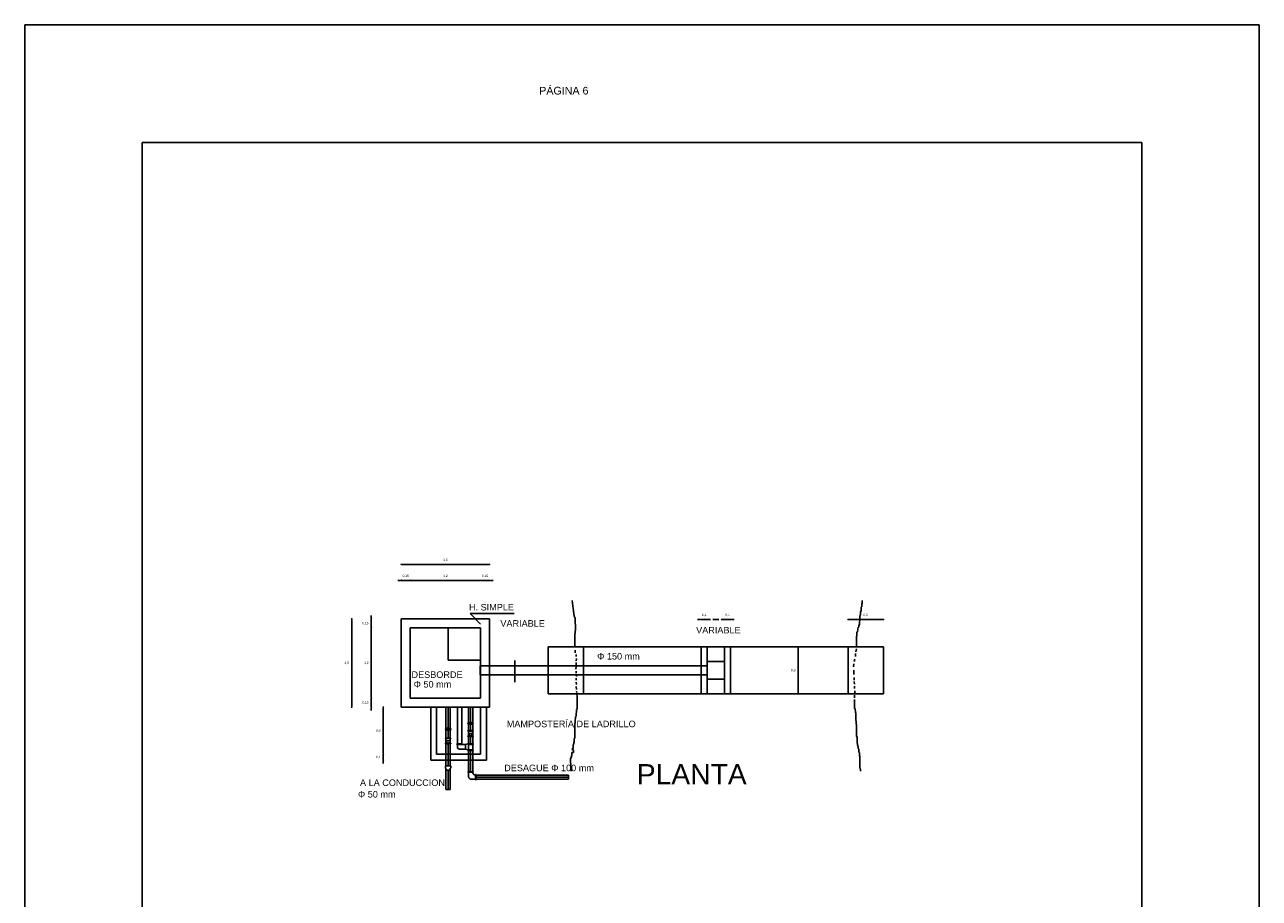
# Model space of a CAD drawing. Header units: metres. Extents: x 2029 to 4131, y 3282 to 4383.
# Tile 8 of 26: x 2161 to 2182, y 4368 to 4383. Entities that reach past the tile are written whole.
import ezdxf

# ---------------------------------------------------------------- set-up
doc = ezdxf.new("R2010")
doc.units = ezdxf.units.M
doc.linetypes.add('ACAD_ISO02W100', pattern=[15, 12, -3])
doc.linetypes.add('DASHED2', pattern=[9.525, 6.35, -3.175])
doc.layers.add('Cotas', color=7, linetype='Continuous')
doc.layers.add('Dibujo', color=7, linetype='Continuous')
doc.styles.get("Standard").update_dxf_attribs({"font": 'arial.ttf'})
doc.dimstyles.new('Vero', dxfattribs={"dimtxt": 0.04, "dimasz": 0.03, "dimexe": 1.25, "dimexo": 0.625, "dimgap": 0.05, "dimtad": 2, "dimtih": 1, "dimtoh": 1, "dimtxsty": 'Standard', "dimblk": 'DOT', "dimcen": 0, "dimse1": 1, "dimse2": 1, "dimadec": 0, "dimazin": 0, "dimtfac": 1, "dimtix": 1, "dimtmove": 0, "dimatfit": 2, "dimfxl": 1, "dimarcsym": 2})

# ---------------------------------------------------------------- blocks, each defined once
blk = doc.blocks.new('_Dot')
at = {"color": 0, "linetype": 'ByBlock', "lineweight": -2}
blk.add_line((-0.5, 0), (-1, 0), dxfattribs=at)
at = {"color": 0, "linetype": 'ByBlock', "const_width": 0.5}
blk.add_lwpolyline([(-0.25, 0, 1), (0.25, 0, 1)], format="xyb", close=True, dxfattribs=at)
blk = doc.blocks.new('*D1')
at = {"layer": 'Cotas', "color": 0, "linetype": 'ACAD_ISO02W100', "lineweight": -2, "transparency": 16777216}
blk.add_line((2166.949, 4373.791), (2168.389, 4373.791), dxfattribs=at)
at = {"layer": 'Defpoints', "color": 0, "linetype": 'ACAD_ISO02W100', "transparency": 16777216}
for p in [(2168.419, 4373.791), (2166.919, 4372.865), (2168.419, 4372.865)]:
    blk.add_point(p, dxfattribs=at)
at = {"layer": 'Cotas', "color": 0, "linetype": 'ACAD_ISO02W100', "lineweight": -2, "transparency": 16777216, "xscale": 0.03, "yscale": 0.03, "zscale": 0.03, "rotation": 180}
blk.add_blockref('_Dot', (2166.919, 4373.791), dxfattribs=at)
at = {"layer": 'Cotas', "color": 0, "linetype": 'ACAD_ISO02W100', "lineweight": -2, "transparency": 16777216, "xscale": 0.03, "yscale": 0.03, "zscale": 0.03}
blk.add_blockref('_Dot', (2168.419, 4373.791), dxfattribs=at)
at = {"layer": 'Cotas', "color": 0, "linetype": 'ACAD_ISO02W100', "transparency": 16777216, "insert": (2167.669, 4373.865), "char_height": 0.04, "attachment_point": 5}
blk.add_mtext('1,5', dxfattribs=at)
blk = doc.blocks.new('*D2')
at = {"layer": 'Cotas', "color": 0, "linetype": 'ACAD_ISO02W100', "lineweight": -2, "transparency": 16777216}
blk.add_line((2166.075, 4372.835), (2166.075, 4371.395), dxfattribs=at)
at = {"layer": 'Defpoints', "color": 0, "linetype": 'ACAD_ISO02W100', "transparency": 16777216}
for p in [(2166.919, 4372.865), (2166.075, 4371.365), (2166.919, 4371.365)]:
    blk.add_point(p, dxfattribs=at)
at = {"layer": 'Cotas', "color": 0, "linetype": 'ACAD_ISO02W100', "lineweight": -2, "transparency": 16777216, "xscale": 0.03, "yscale": 0.03, "zscale": 0.03}
for p, rotation in [((2166.075, 4372.865), 90), ((2166.075, 4371.365), 270)]:
    blk.add_blockref('_Dot', p, dxfattribs=dict(at, rotation=rotation))
at = {"layer": 'Cotas', "color": 0, "linetype": 'ACAD_ISO02W100', "transparency": 16777216, "insert": (2165.991, 4372.115), "char_height": 0.04, "attachment_point": 5}
blk.add_mtext('1,5', dxfattribs=at)
blk = doc.blocks.new('*D3')
at = {"layer": 'Cotas', "color": 0, "linetype": 'ACAD_ISO02W100', "lineweight": -2, "transparency": 16777216}
blk.add_line((2166.613, 4371.335), (2166.613, 4370.595), dxfattribs=at)
at = {"layer": 'Defpoints', "color": 0, "linetype": 'ACAD_ISO02W100', "transparency": 16777216}
for p in [(2166.919, 4371.365), (2166.613, 4370.565), (2166.919, 4370.565)]:
    blk.add_point(p, dxfattribs=at)
at = {"layer": 'Cotas', "color": 0, "linetype": 'ACAD_ISO02W100', "lineweight": -2, "transparency": 16777216, "xscale": 0.03, "yscale": 0.03, "zscale": 0.03}
for p, rotation in [((2166.613, 4371.365), 90), ((2166.613, 4370.565), 270)]:
    blk.add_blockref('_Dot', p, dxfattribs=dict(at, rotation=rotation))
at = {"layer": 'Cotas', "color": 0, "linetype": 'ACAD_ISO02W100', "transparency": 16777216, "insert": (2166.526, 4370.965), "char_height": 0.04, "attachment_point": 5}
blk.add_mtext('0,8', dxfattribs=at)
blk = doc.blocks.new('*D4')
at = {"layer": 'Cotas', "color": 0, "linetype": 'ACAD_ISO02W100', "lineweight": -2, "transparency": 16777216}
for p, q in [((2166.613, 4370.595), (2166.613, 4370.625)), ((2166.613, 4370.565), (2166.613, 4370.465)), ((2166.613, 4370.435), (2166.613, 4370.405))]:
    blk.add_line(p, q, dxfattribs=at)
at = {"layer": 'Defpoints', "color": 0, "linetype": 'ACAD_ISO02W100', "transparency": 16777216}
for p in [(2167.519, 4370.565), (2166.613, 4370.465), (2167.519, 4370.465)]:
    blk.add_point(p, dxfattribs=at)
at = {"layer": 'Cotas', "color": 0, "linetype": 'ACAD_ISO02W100', "lineweight": -2, "transparency": 16777216, "xscale": 0.03, "yscale": 0.03, "zscale": 0.03}
for p, rotation in [((2166.613, 4370.565), 270), ((2166.613, 4370.465), 90)]:
    blk.add_blockref('_Dot', p, dxfattribs=dict(at, rotation=rotation))
at = {"layer": 'Cotas', "color": 0, "linetype": 'ACAD_ISO02W100', "transparency": 16777216, "insert": (2166.53, 4370.515), "char_height": 0.04, "attachment_point": 5}
blk.add_mtext('0,1', dxfattribs=at)
blk = doc.blocks.new('*D5')
at = {"layer": 'Cotas', "color": 0, "linetype": 'ACAD_ISO02W100', "lineweight": -2, "transparency": 16777216}
blk.add_line((2167.099, 4373.519), (2168.239, 4373.519), dxfattribs=at)
at = {"layer": 'Defpoints', "color": 0, "linetype": 'ACAD_ISO02W100', "transparency": 16777216}
for p in [(2168.269, 4373.519), (2167.069, 4372.715), (2168.269, 4372.715)]:
    blk.add_point(p, dxfattribs=at)
at = {"layer": 'Cotas', "color": 0, "linetype": 'ACAD_ISO02W100', "lineweight": -2, "transparency": 16777216, "xscale": 0.03, "yscale": 0.03, "zscale": 0.03, "rotation": 180}
blk.add_blockref('_Dot', (2167.069, 4373.519), dxfattribs=at)
at = {"layer": 'Cotas', "color": 0, "linetype": 'ACAD_ISO02W100', "lineweight": -2, "transparency": 16777216, "xscale": 0.03, "yscale": 0.03, "zscale": 0.03}
blk.add_blockref('_Dot', (2168.269, 4373.519), dxfattribs=at)
at = {"layer": 'Cotas', "color": 0, "linetype": 'ACAD_ISO02W100', "transparency": 16777216, "insert": (2167.669, 4373.593), "char_height": 0.04, "attachment_point": 5}
blk.add_mtext('1,2', dxfattribs=at)
blk = doc.blocks.new('*D6')
at = {"layer": 'Cotas', "color": 0, "linetype": 'ACAD_ISO02W100', "lineweight": -2, "transparency": 16777216}
for p, q in [((2168.239, 4373.519), (2168.209, 4373.519)), ((2168.269, 4373.519), (2168.419, 4373.519)), ((2168.449, 4373.519), (2168.479, 4373.519))]:
    blk.add_line(p, q, dxfattribs=at)
at = {"layer": 'Defpoints', "color": 0, "linetype": 'ACAD_ISO02W100', "transparency": 16777216}
for p in [(2168.419, 4373.519), (2168.419, 4372.865), (2168.269, 4372.715)]:
    blk.add_point(p, dxfattribs=at)
at = {"layer": 'Cotas', "color": 0, "linetype": 'ACAD_ISO02W100', "lineweight": -2, "transparency": 16777216, "xscale": 0.03, "yscale": 0.03, "zscale": 0.03}
blk.add_blockref('_Dot', (2168.269, 4373.519), dxfattribs=at)
at = {"layer": 'Cotas', "color": 0, "linetype": 'ACAD_ISO02W100', "lineweight": -2, "transparency": 16777216, "xscale": 0.03, "yscale": 0.03, "zscale": 0.03, "rotation": 180}
blk.add_blockref('_Dot', (2168.419, 4373.519), dxfattribs=at)
at = {"layer": 'Cotas', "color": 0, "linetype": 'ACAD_ISO02W100', "transparency": 16777216, "insert": (2168.344, 4373.593), "char_height": 0.04, "attachment_point": 5}
blk.add_mtext('0,15', dxfattribs=at)
blk = doc.blocks.new('*D8')
at = {"layer": 'Cotas', "color": 0, "linetype": 'ACAD_ISO02W100', "lineweight": -2, "transparency": 16777216}
for p, q in [((2166.889, 4373.52), (2166.859, 4373.52)), ((2167.069, 4373.52), (2166.919, 4373.52)), ((2167.099, 4373.52), (2167.129, 4373.52))]:
    blk.add_line(p, q, dxfattribs=at)
at = {"layer": 'Defpoints', "color": 0, "linetype": 'ACAD_ISO02W100', "transparency": 16777216}
for p in [(2166.919, 4373.52), (2166.919, 4372.715), (2167.069, 4372.715)]:
    blk.add_point(p, dxfattribs=at)
at = {"layer": 'Cotas', "color": 0, "linetype": 'ACAD_ISO02W100', "lineweight": -2, "transparency": 16777216, "xscale": 0.03, "yscale": 0.03, "zscale": 0.03}
blk.add_blockref('_Dot', (2166.919, 4373.52), dxfattribs=at)
at = {"layer": 'Cotas', "color": 0, "linetype": 'ACAD_ISO02W100', "lineweight": -2, "transparency": 16777216, "xscale": 0.03, "yscale": 0.03, "zscale": 0.03, "rotation": 180}
blk.add_blockref('_Dot', (2167.069, 4373.52), dxfattribs=at)
at = {"layer": 'Cotas', "color": 0, "linetype": 'ACAD_ISO02W100', "transparency": 16777216, "insert": (2166.994, 4373.594), "char_height": 0.04, "attachment_point": 5}
blk.add_mtext('0,15', dxfattribs=at)
blk = doc.blocks.new('*D9')
at = {"layer": 'Cotas', "color": 0, "linetype": 'ACAD_ISO02W100', "lineweight": -2, "transparency": 16777216}
blk.add_line((2166.409, 4372.685), (2166.409, 4371.545), dxfattribs=at)
at = {"layer": 'Defpoints', "color": 0, "linetype": 'ACAD_ISO02W100', "transparency": 16777216}
for p in [(2167.069, 4372.715), (2166.409, 4371.515), (2167.069, 4371.515)]:
    blk.add_point(p, dxfattribs=at)
at = {"layer": 'Cotas', "color": 0, "linetype": 'ACAD_ISO02W100', "lineweight": -2, "transparency": 16777216, "xscale": 0.03, "yscale": 0.03, "zscale": 0.03}
for p, rotation in [((2166.409, 4372.715), 90), ((2166.409, 4371.515), 270)]:
    blk.add_blockref('_Dot', p, dxfattribs=dict(at, rotation=rotation))
at = {"layer": 'Cotas', "color": 0, "linetype": 'ACAD_ISO02W100', "transparency": 16777216, "insert": (2166.325, 4372.115), "char_height": 0.04, "attachment_point": 5}
blk.add_mtext('1,2', dxfattribs=at)
blk = doc.blocks.new('*D10')
at = {"layer": 'Cotas', "color": 0, "linetype": 'ACAD_ISO02W100', "lineweight": -2, "transparency": 16777216}
for p, q in [((2166.409, 4372.895), (2166.409, 4372.925)), ((2166.409, 4372.715), (2166.409, 4372.865)), ((2166.409, 4372.685), (2166.409, 4372.655))]:
    blk.add_line(p, q, dxfattribs=at)
at = {"layer": 'Defpoints', "color": 0, "linetype": 'ACAD_ISO02W100', "transparency": 16777216}
for p in [(2166.409, 4372.865), (2167.069, 4372.865), (2167.069, 4372.715)]:
    blk.add_point(p, dxfattribs=at)
at = {"layer": 'Cotas', "color": 0, "linetype": 'ACAD_ISO02W100', "lineweight": -2, "transparency": 16777216, "xscale": 0.03, "yscale": 0.03, "zscale": 0.03}
for p, rotation in [((2166.409, 4372.865), 270), ((2166.409, 4372.715), 90)]:
    blk.add_blockref('_Dot', p, dxfattribs=dict(at, rotation=rotation))
at = {"layer": 'Cotas', "color": 0, "linetype": 'ACAD_ISO02W100', "transparency": 16777216, "insert": (2166.307, 4372.79), "char_height": 0.04, "attachment_point": 5}
blk.add_mtext('0,15', dxfattribs=at)
blk = doc.blocks.new('*D11')
at = {"layer": 'Cotas', "color": 0, "linetype": 'ACAD_ISO02W100', "lineweight": -2, "transparency": 16777216}
for p, q in [((2166.409, 4371.545), (2166.409, 4371.575)), ((2166.409, 4371.515), (2166.409, 4371.365)), ((2166.409, 4371.335), (2166.409, 4371.305))]:
    blk.add_line(p, q, dxfattribs=at)
at = {"layer": 'Defpoints', "color": 0, "linetype": 'ACAD_ISO02W100', "transparency": 16777216}
for p in [(2166.409, 4371.365), (2167.069, 4371.515), (2167.069, 4371.365)]:
    blk.add_point(p, dxfattribs=at)
at = {"layer": 'Cotas', "color": 0, "linetype": 'ACAD_ISO02W100', "lineweight": -2, "transparency": 16777216, "xscale": 0.03, "yscale": 0.03, "zscale": 0.03}
for p, rotation in [((2166.409, 4371.515), 270), ((2166.409, 4371.365), 90)]:
    blk.add_blockref('_Dot', p, dxfattribs=dict(at, rotation=rotation))
at = {"layer": 'Cotas', "color": 0, "linetype": 'ACAD_ISO02W100', "transparency": 16777216, "insert": (2166.307, 4371.44), "char_height": 0.04, "attachment_point": 5}
blk.add_mtext('0,15', dxfattribs=at)
blk = doc.blocks.new('*D12')
at = {"layer": 'Cotas', "color": 0, "linetype": 'ACAD_ISO02W100', "lineweight": -2, "transparency": 16777216}
for p, q in [((2171.989, 4372.855), (2171.959, 4372.855)), ((2172.119, 4372.855), (2172.019, 4372.855)), ((2172.149, 4372.855), (2172.179, 4372.855))]:
    blk.add_line(p, q, dxfattribs=at)
at = {"layer": 'Defpoints', "color": 0, "linetype": 'ACAD_ISO02W100', "transparency": 16777216}
for p in [(2172.019, 4372.855), (2172.019, 4372.39), (2172.119, 4372.39)]:
    blk.add_point(p, dxfattribs=at)
at = {"layer": 'Cotas', "color": 0, "linetype": 'ACAD_ISO02W100', "lineweight": -2, "transparency": 16777216, "xscale": 0.03, "yscale": 0.03, "zscale": 0.03}
blk.add_blockref('_Dot', (2172.019, 4372.855), dxfattribs=at)
at = {"layer": 'Cotas', "color": 0, "linetype": 'ACAD_ISO02W100', "lineweight": -2, "transparency": 16777216, "xscale": 0.03, "yscale": 0.03, "zscale": 0.03, "rotation": 180}
blk.add_blockref('_Dot', (2172.119, 4372.855), dxfattribs=at)
at = {"layer": 'Cotas', "color": 0, "linetype": 'ACAD_ISO02W100', "transparency": 16777216, "insert": (2172.069, 4372.929), "char_height": 0.04, "attachment_point": 5}
blk.add_mtext('0,1', dxfattribs=at)
blk = doc.blocks.new('*D13')
at = {"layer": 'Cotas', "color": 0, "linetype": 'ACAD_ISO02W100', "lineweight": -2, "transparency": 16777216}
for p, q in [((2172.389, 4372.855), (2172.359, 4372.855)), ((2172.419, 4372.855), (2172.519, 4372.855)), ((2172.549, 4372.855), (2172.579, 4372.855))]:
    blk.add_line(p, q, dxfattribs=at)
at = {"layer": 'Defpoints', "color": 0, "linetype": 'ACAD_ISO02W100', "transparency": 16777216}
for p in [(2172.519, 4372.855), (2172.419, 4372.39), (2172.519, 4372.39)]:
    blk.add_point(p, dxfattribs=at)
at = {"layer": 'Cotas', "color": 0, "linetype": 'ACAD_ISO02W100', "lineweight": -2, "transparency": 16777216, "xscale": 0.03, "yscale": 0.03, "zscale": 0.03}
blk.add_blockref('_Dot', (2172.419, 4372.855), dxfattribs=at)
at = {"layer": 'Cotas', "color": 0, "linetype": 'ACAD_ISO02W100', "lineweight": -2, "transparency": 16777216, "xscale": 0.03, "yscale": 0.03, "zscale": 0.03, "rotation": 180}
blk.add_blockref('_Dot', (2172.519, 4372.855), dxfattribs=at)
at = {"layer": 'Cotas', "color": 0, "linetype": 'ACAD_ISO02W100', "transparency": 16777216, "insert": (2172.469, 4372.929), "char_height": 0.04, "attachment_point": 5}
blk.add_mtext('0,1', dxfattribs=at)
blk = doc.blocks.new('*D14')
at = {"layer": 'Cotas', "color": 0, "linetype": 'ACAD_ISO02W100', "lineweight": -2, "transparency": 16777216}
blk.add_line((2173.672, 4372.36), (2173.672, 4371.62), dxfattribs=at)
at = {"layer": 'Defpoints', "color": 0, "linetype": 'ACAD_ISO02W100', "transparency": 16777216}
for p in [(2173.922, 4372.39), (2173.672, 4371.59), (2173.922, 4371.59)]:
    blk.add_point(p, dxfattribs=at)
at = {"layer": 'Cotas', "color": 0, "linetype": 'ACAD_ISO02W100', "lineweight": -2, "transparency": 16777216, "xscale": 0.03, "yscale": 0.03, "zscale": 0.03}
for p, rotation in [((2173.672, 4372.39), 90), ((2173.672, 4371.59), 270)]:
    blk.add_blockref('_Dot', p, dxfattribs=dict(at, rotation=rotation))
at = {"layer": 'Cotas', "color": 0, "linetype": 'ACAD_ISO02W100', "transparency": 16777216, "insert": (2173.585, 4371.99), "char_height": 0.04, "attachment_point": 5}
blk.add_mtext('0,8', dxfattribs=at)
blk = doc.blocks.new('*D15')
at = {"layer": 'Cotas', "color": 0, "linetype": 'ACAD_ISO02W100', "lineweight": -2, "transparency": 16777216}
blk.add_line((2174.549, 4372.855), (2175.089, 4372.855), dxfattribs=at)
at = {"layer": 'Defpoints', "color": 0, "linetype": 'ACAD_ISO02W100', "transparency": 16777216}
for p in [(2175.119, 4372.855), (2174.519, 4372.39), (2175.119, 4372.39)]:
    blk.add_point(p, dxfattribs=at)
at = {"layer": 'Cotas', "color": 0, "linetype": 'ACAD_ISO02W100', "lineweight": -2, "transparency": 16777216, "xscale": 0.03, "yscale": 0.03, "zscale": 0.03, "rotation": 180}
blk.add_blockref('_Dot', (2174.519, 4372.855), dxfattribs=at)
at = {"layer": 'Cotas', "color": 0, "linetype": 'ACAD_ISO02W100', "lineweight": -2, "transparency": 16777216, "xscale": 0.03, "yscale": 0.03, "zscale": 0.03}
blk.add_blockref('_Dot', (2175.119, 4372.855), dxfattribs=at)
at = {"layer": 'Cotas', "color": 0, "linetype": 'ACAD_ISO02W100', "transparency": 16777216, "insert": (2174.819, 4372.929), "char_height": 0.04, "attachment_point": 5}
blk.add_mtext('0,6', dxfattribs=at)

msp = doc.modelspace()

# ---------------------------------------------------------------- linework, layer by layer
at = {"layer": 'Cotas', "linetype": 'ACAD_ISO02W100'}
for p, q in [((2168.089, 4372.957), (2168.841, 4372.957)), ((2168.089, 4372.957), (2168.269, 4372.778)), ((2172.219, 4372.855), (2172.319, 4372.855))]:
    msp.add_line(p, q, dxfattribs=at)
at = {"layer": 'Defpoints', "linetype": 'DASHED2'}
for p, q in [((2169.419, 4372.065), (2172.119, 4372.065)), ((2169.419, 4371.915), (2172.119, 4371.915))]:
    msp.add_line(p, q, dxfattribs=at)
at = {"layer": 'Dibujo', "color": 0, "linetype": 'ByBlock'}
for p, q in [((2160.513, 4382.965), (2181.513, 4382.965)), ((2160.513, 4353.265), (2160.513, 4382.965)), ((2160.513, 4382.965), (2163.513, 4382.965)), ((2160.513, 4382.965), (2163.013, 4382.965)), ((2181.513, 4382.965), (2181.513, 4353.265)), ((2162.513, 4380.965), (2162.513, 4355.265)), ((2179.513, 4380.965), (2162.513, 4380.965)), ((2179.513, 4380.965), (2179.513, 4355.265))]:
    msp.add_line(p, q, dxfattribs=at)
at = {"layer": 'Dibujo', "color": 1, "linetype": 'ACAD_ISO02W100'}
for p, q in [((2174.75, 4373.073), (2174.74, 4373.064)), ((2174.74, 4373.064), (2174.74, 4373.003)), ((2174.76, 4373.134), (2174.75, 4373.117)), ((2174.75, 4373.117), (2174.75, 4373.073)), ((2174.76, 4373.178), (2174.76, 4373.134)), ((2174.721, 4372.838), (2174.712, 4372.813)), ((2174.729, 4372.926), (2174.721, 4372.92)), ((2174.721, 4372.92), (2174.721, 4372.838)), ((2174.74, 4373.003), (2174.729, 4372.984)), ((2174.729, 4372.984), (2174.729, 4372.926)), ((2174.679, 4372.646), (2174.669, 4372.638)), ((2174.669, 4372.638), (2174.669, 4372.57)), ((2174.687, 4372.693), (2174.679, 4372.646)), ((2174.692, 4372.725), (2174.687, 4372.693)), ((2174.703, 4372.725), (2174.692, 4372.725)), ((2174.71, 4372.771), (2174.703, 4372.752)), ((2174.703, 4372.752), (2174.703, 4372.725)), ((2174.712, 4372.813), (2174.71, 4372.771)), ((2174.664, 4372.442), (2174.663, 4372.39)), ((2174.669, 4372.57), (2174.664, 4372.57)), ((2174.664, 4372.57), (2174.664, 4372.442)), ((2169.879, 4372.29), (2169.875, 4372.331)), ((2169.892, 4372.259), (2169.895, 4372.224)), ((2174.647, 4372.276), (2174.643, 4372.223)), ((2174.66, 4372.358), (2174.653, 4372.305)), ((2169.891, 4372.056), (2169.89, 4372.013)), ((2169.894, 4372.125), (2169.895, 4372.084)), ((2169.898, 4372.189), (2169.896, 4372.152)), ((2174.614, 4372.1), (2174.613, 4372.051)), ((2174.619, 4371.92), (2174.617, 4371.992)), ((2174.634, 4372.18), (2174.624, 4372.138)), ((2169.896, 4371.978), (2169.893, 4371.945)), ((2169.894, 4371.792), (2169.899, 4371.747)), ((2169.896, 4371.856), (2169.896, 4371.822)), ((2169.899, 4371.917), (2169.897, 4371.888)), ((2174.62, 4371.868), (2174.621, 4371.826)), ((2174.624, 4371.799), (2174.625, 4371.753)), ((2169.896, 4371.718), (2169.898, 4371.663)), ((2169.898, 4371.634), (2169.902, 4371.614)), ((2174.627, 4371.721), (2174.63, 4371.68)), ((2174.631, 4371.642), (2174.632, 4371.603)), ((2174.63, 4371.568), (2174.63, 4371.522))]:
    msp.add_line(p, q, dxfattribs=at)
at = {"layer": 'Dibujo'}
for p, q in [((2166.919, 4372.865), (2168.419, 4372.865)), ((2166.919, 4371.365), (2166.919, 4372.865)), ((2168.419, 4372.865), (2168.419, 4371.915)), ((2167.069, 4372.715), (2168.269, 4372.715)), ((2167.069, 4371.515), (2167.069, 4372.715)), ((2167.719, 4372.715), (2167.719, 4372.165)), ((2168.269, 4372.715), (2168.269, 4371.515)), ((2169.419, 4371.59), (2169.419, 4372.39)), ((2169.419, 4372.39), (2175.119, 4372.39)), ((2170.019, 4371.59), (2170.019, 4372.39)), ((2172.019, 4371.59), (2172.019, 4372.39)), ((2172.119, 4371.59), (2172.119, 4372.39)), ((2172.419, 4371.59), (2172.419, 4372.39)), ((2172.519, 4371.59), (2172.519, 4372.39)), ((2174.519, 4371.59), (2174.519, 4372.39)), ((2175.119, 4371.59), (2175.119, 4372.39)), ((2167.719, 4372.165), (2168.269, 4372.165)), ((2168.259, 4372.065), (2169.419, 4372.065)), ((2168.259, 4372.065), (2168.259, 4371.915)), ((2172.119, 4372.14), (2172.419, 4372.14)), ((2169.419, 4371.915), (2168.259, 4371.915)), ((2168.419, 4371.915), (2168.419, 4371.365)), ((2172.419, 4371.84), (2172.119, 4371.84)), ((2175.119, 4371.59), (2169.419, 4371.59)), ((2168.419, 4371.365), (2166.919, 4371.365)), ((2168.269, 4371.515), (2167.069, 4371.515)), ((2167.419, 4370.465), (2167.419, 4371.365)), ((2167.519, 4370.565), (2167.519, 4371.365)), ((2167.679, 4371.005), (2167.679, 4371.365)), ((2167.714, 4371.005), (2167.714, 4371.365)), ((2167.749, 4371.005), (2167.749, 4371.365)), ((2167.876, 4370.74), (2167.876, 4371.365)), ((2167.946, 4370.74), (2167.946, 4371.365)), ((2168.063, 4371.105), (2168.063, 4371.365)), ((2168.098, 4371.105), (2168.098, 4371.365)), ((2168.133, 4371.105), (2168.133, 4371.365)), ((2168.269, 4370.565), (2168.269, 4371.365)), ((2168.369, 4370.465), (2168.369, 4371.365)), ((2167.679, 4370.84), (2167.679, 4370.975)), ((2167.714, 4370.84), (2167.714, 4370.975)), ((2167.749, 4370.84), (2167.749, 4370.975)), ((2168.063, 4370.967), (2168.063, 4371.075)), ((2168.063, 4370.887), (2168.063, 4370.957)), ((2168.063, 4370.947), (2168.063, 4370.957)), ((2168.098, 4370.967), (2168.098, 4371.075)), ((2168.133, 4370.967), (2168.133, 4371.075)), ((2168.133, 4370.887), (2168.133, 4370.957)), ((2168.133, 4370.947), (2168.133, 4370.957)), ((2167.679, 4370.76), (2167.679, 4370.83)), ((2167.679, 4370.76), (2167.679, 4370.815)), ((2167.679, 4370.365), (2167.679, 4370.75)), ((2167.707, 4370.75), (2167.707, 4370.76)), ((2167.714, 4370.365), (2167.714, 4370.74)), ((2167.721, 4370.75), (2167.721, 4370.76)), ((2167.749, 4370.76), (2167.749, 4370.83)), ((2167.749, 4370.76), (2167.749, 4370.815)), ((2167.749, 4370.365), (2167.749, 4370.75)), ((2168.012, 4370.73), (2167.946, 4370.73)), ((2168.143, 4370.73), (2168.053, 4370.73)), ((2168.063, 4370.887), (2168.063, 4370.915)), ((2168.063, 4370.825), (2168.063, 4370.877)), ((2168.063, 4370.742), (2168.063, 4370.857)), ((2168.063, 4370.64), (2168.063, 4370.73)), ((2168.098, 4370.742), (2168.098, 4370.867)), ((2168.105, 4370.877), (2168.105, 4370.887)), ((2168.133, 4370.887), (2168.133, 4370.915)), ((2168.133, 4370.825), (2168.133, 4370.877)), ((2168.133, 4370.742), (2168.133, 4370.857)), ((2168.133, 4370.64), (2168.133, 4370.73)), ((2168.269, 4370.565), (2167.519, 4370.565)), ((2168.012, 4370.65), (2167.909, 4370.65)), ((2168.143, 4370.64), (2168.053, 4370.64)), ((2168.143, 4370.63), (2168.053, 4370.63)), ((2168.063, 4370.265), (2168.063, 4370.63)), ((2168.098, 4370.265), (2168.098, 4370.63)), ((2168.133, 4370.265), (2168.133, 4370.63)), ((2168.369, 4370.465), (2167.419, 4370.465)), ((2167.759, 4370.365), (2167.669, 4370.365)), ((2167.679, 4370.33), (2167.669, 4370.33)), ((2167.679, 4369.965), (2167.679, 4370.33)), ((2167.749, 4369.965), (2167.749, 4370.33)), ((2167.759, 4370.33), (2167.749, 4370.33)), ((2167.749, 4370.295), (2167.679, 4370.295)), ((2167.714, 4369.965), (2167.714, 4370.295)), ((2168.063, 4370.188), (2168.063, 4370.258)), ((2168.063, 4370.188), (2168.063, 4370.258)), ((2168.063, 4370.244), (2168.063, 4370.258))]:
    msp.add_line(p, q, dxfattribs=at)
at = {"layer": 'Dibujo', "linetype": 'ACAD_ISO02W100'}
for p, q in [((2168.85, 4372.158), (2168.85, 4371.788)), ((2167.669, 4370.995), (2167.759, 4370.995)), ((2167.669, 4370.995), (2167.669, 4370.985)), ((2167.669, 4370.985), (2167.759, 4370.985)), ((2167.674, 4371.005), (2167.754, 4371.005)), ((2167.674, 4371.005), (2167.674, 4370.995)), ((2167.674, 4370.985), (2167.674, 4370.975)), ((2167.674, 4370.975), (2167.754, 4370.975)), ((2167.754, 4371.005), (2167.754, 4370.995)), ((2167.754, 4370.985), (2167.754, 4370.975)), ((2167.759, 4370.995), (2167.759, 4370.985)), ((2168.053, 4371.095), (2168.143, 4371.095)), ((2168.053, 4371.095), (2168.053, 4371.085)), ((2168.053, 4371.085), (2168.143, 4371.085)), ((2168.053, 4370.967), (2168.143, 4370.967)), ((2168.053, 4370.967), (2168.053, 4370.957)), ((2168.053, 4370.957), (2168.143, 4370.957)), ((2168.058, 4371.105), (2168.138, 4371.105)), ((2168.058, 4371.105), (2168.058, 4371.095)), ((2168.058, 4371.085), (2168.058, 4371.075)), ((2168.058, 4371.075), (2168.138, 4371.075)), ((2168.138, 4371.105), (2168.138, 4371.095)), ((2168.138, 4371.085), (2168.138, 4371.075)), ((2168.143, 4371.095), (2168.143, 4371.085)), ((2168.143, 4370.967), (2168.143, 4370.957)), ((2167.669, 4370.84), (2167.759, 4370.84)), ((2167.669, 4370.84), (2167.669, 4370.83)), ((2167.669, 4370.83), (2167.759, 4370.83)), ((2167.669, 4370.75), (2167.669, 4370.74)), ((2167.669, 4370.75), (2167.721, 4370.75)), ((2167.669, 4370.74), (2167.759, 4370.74)), ((2167.679, 4370.79), (2167.749, 4370.79)), ((2167.679, 4370.76), (2167.707, 4370.76)), ((2167.721, 4370.76), (2167.749, 4370.76)), ((2167.721, 4370.75), (2167.759, 4370.75)), ((2167.759, 4370.84), (2167.759, 4370.83)), ((2167.759, 4370.75), (2167.759, 4370.74)), ((2167.861, 4370.74), (2167.956, 4370.74)), ((2167.861, 4370.74), (2167.861, 4370.73)), ((2167.861, 4370.73), (2167.956, 4370.73)), ((2167.876, 4370.73), (2167.876, 4370.67)), ((2167.956, 4370.74), (2167.956, 4370.73)), ((2168.012, 4370.73), (2168.053, 4370.742)), ((2168.012, 4370.73), (2168.012, 4370.65)), ((2168.053, 4370.877), (2168.105, 4370.877)), ((2168.053, 4370.877), (2168.053, 4370.867)), ((2168.053, 4370.867), (2168.143, 4370.867)), ((2168.053, 4370.742), (2168.143, 4370.742)), ((2168.053, 4370.742), (2168.053, 4370.73)), ((2168.063, 4370.917), (2168.133, 4370.917)), ((2168.063, 4370.887), (2168.091, 4370.887)), ((2168.091, 4370.887), (2168.091, 4370.877)), ((2168.105, 4370.887), (2168.133, 4370.887)), ((2168.105, 4370.877), (2168.143, 4370.877)), ((2168.143, 4370.877), (2168.143, 4370.867)), ((2168.143, 4370.742), (2168.143, 4370.73)), ((2167.876, 4370.67), (2167.909, 4370.65)), ((2168.012, 4370.65), (2168.053, 4370.64)), ((2168.053, 4370.63), (2168.053, 4370.64)), ((2168.143, 4370.63), (2168.143, 4370.64)), ((2167.669, 4370.365), (2167.669, 4370.33)), ((2167.759, 4370.365), (2167.759, 4370.33)), ((2167.756, 4370.295), (2167.756, 4370.295)), ((2168.053, 4370.265), (2168.143, 4370.265)), ((2168.053, 4370.265), (2168.053, 4370.258)), ((2168.053, 4370.258), (2168.133, 4370.258)), ((2168.053, 4370.258), (2168.143, 4370.258)), ((2168.113, 4370.138), (2168.183, 4370.138)), ((2168.143, 4370.265), (2168.143, 4370.258)), ((2168.183, 4370.218), (2168.183, 4370.128)), ((2168.183, 4370.218), (2168.193, 4370.218)), ((2168.183, 4370.128), (2168.193, 4370.128)), ((2168.193, 4370.218), (2168.193, 4370.128)), ((2168.193, 4370.208), (2169.763, 4370.208)), ((2168.193, 4370.173), (2169.763, 4370.173)), ((2168.193, 4370.138), (2169.763, 4370.138)), ((2169.763, 4370.208), (2169.763, 4370.138)), ((2167.679, 4369.965), (2167.749, 4369.965))]:
    msp.add_line(p, q, dxfattribs=at)
at = {"layer": 'Dibujo', "color": 1, "linetype": 'ACAD_ISO02W100'}
for points in [[(2169.823, 4373.179), (2169.843, 4373.043), (2169.862, 4372.913), (2169.875, 4372.879), (2169.875, 4372.802), (2169.884, 4372.753), (2169.884, 4372.689), (2169.871, 4372.587), (2169.871, 4372.492), (2169.871, 4372.39), (2169.871, 4372.39)], [(2169.904, 4371.59), (2169.909, 4371.547), (2169.909, 4371.441), (2169.909, 4371.33), (2169.901, 4371.327), (2169.901, 4371.288), (2169.891, 4371.248), (2169.891, 4371.21), (2169.88, 4371.2), (2169.88, 4371.18), (2169.875, 4371.143), (2169.875, 4371.096), (2169.871, 4371.089), (2169.87, 4370.933), (2169.87, 4370.836), (2169.859, 4370.831), (2169.859, 4370.777), (2169.852, 4370.759), (2169.852, 4370.736), (2169.841, 4370.727), (2169.841, 4370.695), (2169.841, 4370.662), (2169.827, 4370.654), (2169.827, 4370.644), (2169.847, 4370.636), (2169.847, 4370.619), (2169.847, 4370.606), (2169.847, 4370.593), (2169.817, 4370.593), (2169.817, 4370.55), (2169.809, 4370.509), (2169.798, 4370.493), (2169.801, 4370.326), (2169.811, 4370.279)], [(2174.627, 4371.494), (2174.629, 4371.449), (2174.629, 4371.402), (2174.629, 4371.341), (2174.64, 4371.341), (2174.643, 4371.272), (2174.648, 4371.265), (2174.651, 4371.212), (2174.653, 4371.164), (2174.656, 4371.102), (2174.659, 4371.044), (2174.659, 4370.976), (2174.659, 4370.911), (2174.661, 4370.869), (2174.672, 4370.856), (2174.672, 4370.789), (2174.672, 4370.75), (2174.679, 4370.747), (2174.679, 4370.717), (2174.69, 4370.695), (2174.69, 4370.66), (2174.699, 4370.648), (2174.699, 4370.6), (2174.711, 4370.592), (2174.711, 4370.545), (2174.716, 4370.526), (2174.716, 4370.483), (2174.721, 4370.478), (2174.721, 4370.416), (2174.721, 4370.346), (2174.723, 4370.314), (2174.73, 4370.309), (2174.73, 4370.279)]]:
    msp.add_lwpolyline(points, dxfattribs=at)
at = {"layer": 'Dibujo', "linetype": 'ACAD_ISO02W100'}
for centre in [(2168.113, 4370.188), (2168.183, 4370.258)]:
    msp.add_arc(centre, 0.05, 180, 270, dxfattribs=at)

# ---------------------------------------------------------------- texts
for s, height, p in [('H. SIMPLE', 0.1108, (2168.07, 4373.008)), ('VARIABLE', 0.1108, (2168.604, 4372.733)), ('VARIABLE', 0.1108, (2171.934, 4372.619)), ('Φ 150 mm', 0.1108, (2170.25, 4372.174)), ('DESBORDE', 0.1108, (2167.093, 4371.862)), ('Φ 50 mm', 0.1108, (2167.13, 4371.698)), ('MAMPOSTERÍA DE LADRILLO', 0.11079, (2168.713, 4371.024)), ('DESAGUE Φ 100 mm', 0.11079, (2168.67, 4370.276)), ('PLANTA', 0.3439, (2170.925, 4370.052)), ('A LA CONDUCCION', 0.11079, (2166.217, 4370.025)), ('Φ 50 mm', 0.1108, (2166.182, 4369.828))]:
    msp.add_text(s, height=height, dxfattribs=at).set_placement(p)
at = {"layer": 'Dibujo', "color": 0, "linetype": 'ByBlock', "insert": (2169.265, 4381.909), "char_height": 0.13, "width": 2.90393, "attachment_point": 1}
msp.add_mtext('PÁGINA 6', dxfattribs=at)

# ---------------------------------------------------------------- dimensions: what is measured, and where the dimension line sits
at = {"layer": 'Cotas', "linetype": 'ACAD_ISO02W100'}
for base, p1, p2, picture, middle in [((2168.419, 4373.791), (2166.919, 4372.865), (2168.419, 4372.865), '*D1', (2167.669, 4373.865)), ((2166.919, 4373.52), (2167.069, 4372.715), (2166.919, 4372.715), '*D8', (2166.994, 4373.594)), ((2168.269, 4373.519), (2167.069, 4372.715), (2168.269, 4372.715), '*D5', (2167.669, 4373.593)), ((2168.419, 4373.519), (2168.269, 4372.715), (2168.419, 4372.865), '*D6', (2168.344, 4373.593)), ((2172.019, 4372.855), (2172.119, 4372.39), (2172.019, 4372.39), '*D12', (2172.069, 4372.929)), ((2172.519, 4372.855), (2172.419, 4372.39), (2172.519, 4372.39), '*D13', (2172.469, 4372.929)), ((2175.119, 4372.855), (2174.519, 4372.39), (2175.119, 4372.39), '*D15', (2174.819, 4372.929))]:
    dim = msp.add_linear_dim(base=base, p1=p1, p2=p2, dimstyle='Vero', dxfattribs=at)
    dim.commit()
    dim.dimension.update_dxf_attribs({"geometry": picture, "text_midpoint": middle})
for base, p1, p2, picture, middle in [((2166.075, 4371.365), (2166.919, 4372.865), (2166.919, 4371.365), '*D2', (2165.991, 4372.115)), ((2166.409, 4372.865), (2167.069, 4372.715), (2167.069, 4372.865), '*D10', (2166.307, 4372.79)), ((2166.409, 4371.515), (2167.069, 4372.715), (2167.069, 4371.515), '*D9', (2166.325, 4372.115)), ((2173.672, 4371.59), (2173.922, 4372.39), (2173.922, 4371.59), '*D14', (2173.585, 4371.99)), ((2166.409, 4371.365), (2167.069, 4371.515), (2167.069, 4371.365), '*D11', (2166.307, 4371.44)), ((2166.613, 4370.565), (2166.919, 4371.365), (2166.919, 4370.565), '*D3', (2166.526, 4370.965)), ((2166.613, 4370.465), (2167.519, 4370.565), (2167.519, 4370.465), '*D4', (2166.53, 4370.515))]:
    dim = msp.add_linear_dim(base=base, p1=p1, p2=p2, angle=90, dimstyle='Vero', dxfattribs=at)
    dim.commit()
    dim.dimension.update_dxf_attribs({"geometry": picture, "text_midpoint": middle})

doc.saveas('drawing.dxf')
